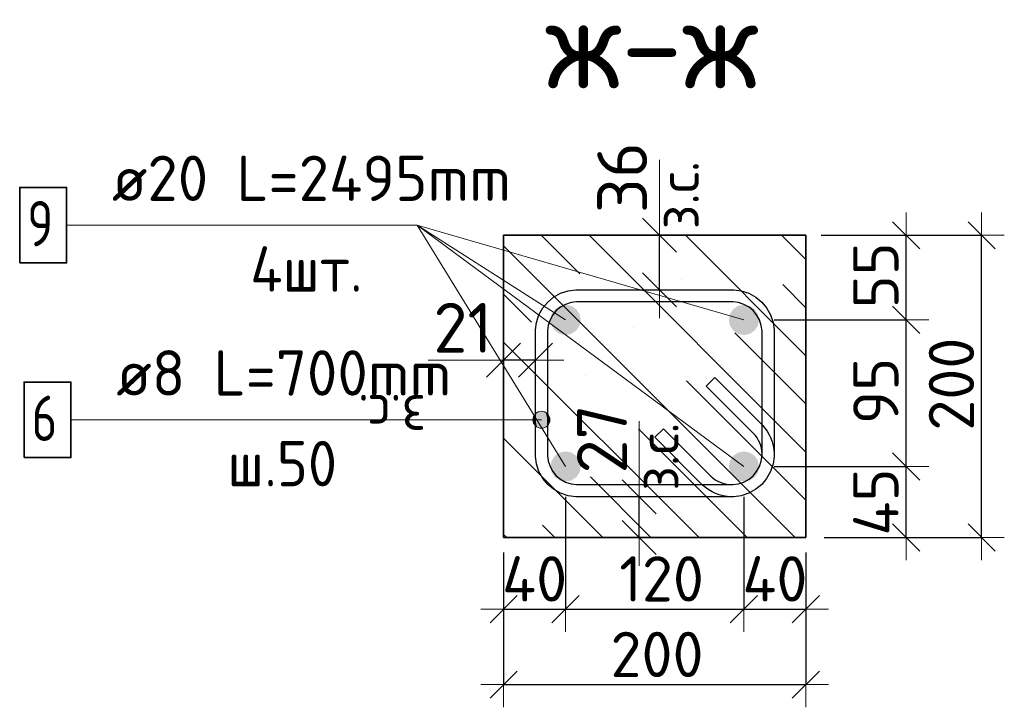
# Model space of a CAD drawing. Header units: metres. Extents: x -38 to 100, y -15 to 21.
# Tile 120 of 246: x 88.629 to 89.281, y -6.746 to -6.291. Entities that reach past the tile are written whole.
import ezdxf

# ---------------------------------------------------------------- set-up
doc = ezdxf.new("R2010")
doc.units = ezdxf.units.M
doc.header["$PDMODE"] = 65
for name, color, linetype, lineweight in [('XR$6$Арм.стержн. Хомут', 240, 'Continuous', 35), ('XR$6$Арм.стержн.горизонт. 1', 180, 'Continuous', 35), ('XR$6$Размерная линия (1)', 7, 'Continuous', 13), ('XR$6$Размерная линия_ общее', 7, 'Continuous', 13)]:
    doc.layers.add(name, color=color, linetype=linetype, lineweight=lineweight)
doc.layers.add('XR$6$Арм.стержн.Доп. Арм верхн.зоны Х', color=7, linetype='Continuous', lineweight=35, true_color=0x8c8cff)
doc.styles.add('ISOCPEUR', font='txt')
doc.dimstyles.new('DIMSTYLE_11', dxfattribs={"dimtxt": 0.033, "dimasz": 0.0375, "dimexe": 0, "dimexo": 0, "dimgap": 0.0165, "dimtad": 2, "dimdec": 0, "dimlfac": 1000, "dimrnd": 1, "dimzin": 12, "dimdsep": 46, "dimtxsty": 'ISOCPEUR', "dimblk1": 'ALL_ML_STRICH', "dimblk2": 'ALL_ML_STRICH', "dimsah": 1, "dimcen": 0, "dimclrd": 7, "dimclre": 256, "dimclrt": 7, "dimadec": 0, "dimazin": 0, "dimtfac": 1, "dimtdec": 0, "dimtix": 1, "dimtmove": 2, "dimatfit": 3, "dimfxl": 0, "dimtvp": 1.2, "dimtzin": 0, "dimlwd": 0, "dimlwe": -3, "dimarcsym": 0})
doc.dimstyles.new('DIMSTYLE_23', dxfattribs={"dimtxt": 0.03, "dimasz": 0.03, "dimexe": 0, "dimexo": 0, "dimgap": 0.015, "dimtad": 2, "dimdec": 0, "dimlfac": 1000, "dimrnd": 5, "dimzin": 12, "dimdsep": 46, "dimtxsty": 'ISOCPEUR', "dimblk1": 'ALL_ML_STRICH', "dimblk2": 'ALL_ML_STRICH', "dimsah": 1, "dimcen": 0, "dimclrd": 7, "dimclre": 256, "dimclrt": 7, "dimadec": 0, "dimazin": 0, "dimtfac": 1, "dimtdec": 0, "dimtix": 1, "dimtmove": 2, "dimatfit": 3, "dimfxl": 0, "dimtvp": 1.2, "dimtzin": 0, "dimlwd": 0, "dimlwe": -3, "dimarcsym": 0})
doc.dimstyles.new('DIMSTYLE_24', dxfattribs={"dimtxt": 0.03, "dimasz": 0.03, "dimexe": 0, "dimexo": 0, "dimgap": 0.015, "dimtad": 2, "dimdec": 0, "dimlfac": 1000, "dimrnd": 5, "dimzin": 12, "dimdsep": 46, "dimtxsty": 'ISOCPEUR', "dimblk1": 'ALL_ML_STRICH', "dimblk2": 'ALL_ML_STRICH', "dimsah": 1, "dimcen": 0, "dimclrd": 7, "dimclre": 256, "dimclrt": 7, "dimadec": 0, "dimazin": 0, "dimtfac": 1, "dimtdec": 0, "dimtix": 1, "dimtmove": 2, "dimatfit": 3, "dimfxl": 0, "dimtzin": 0, "dimlwd": 0, "dimlwe": -3, "dimarcsym": 0})

# ---------------------------------------------------------------- blocks, each defined once
blk = doc.blocks.new('ALL_ML_STRICH')
at = {"color": 0, "linetype": 'ByBlock', "lineweight": -2}
for p, q in [((0, -0.5), (0, 0.5)), ((-0.3, -0.3), (0.3, 0.3)), ((-1, 0), (0.5, 0))]:
    blk.add_line(p, q, dxfattribs=at)
blk = doc.blocks.new('*D785')
at = {"layer": 'DEFPOINTS', "color": 7, "linetype": 'Continuous', "lineweight": 13, "transparency": 33554687}
for p in [(88.97066, -6.51651), (88.97066, -6.53398), (88.94966, -6.55649)]:
    blk.add_point(p, dxfattribs=at)
at = {"layer": 'XR$6$Размерная линия_ общее', "color": 253, "linetype": 'Continuous', "lineweight": -2, "true_color": 0xa0a0a0, "transparency": 33554687}
for p, q in [((88.94966, -6.53649), (88.94966, -6.51651)), ((88.97066, -6.51651), (88.97066, -6.51651))]:
    blk.add_line(p, q, dxfattribs=at)
at = {"layer": 'XR$6$Размерная линия_ общее', "color": 7, "linetype": 'Continuous', "lineweight": -2, "transparency": 33554687}
blk.add_line((88.97066, -6.51651), (88.94966, -6.51651), dxfattribs=at)
at = {"layer": 'XR$6$Размерная линия_ общее', "color": 7, "linetype": 'Continuous', "lineweight": 13, "transparency": 33554687, "xscale": 0.0375, "yscale": 0.0375, "zscale": 0.0375}
for p, rotation in [((88.94966, -6.51651), 180), ((88.97066, -6.51651), 360)]:
    blk.add_blockref('ALL_ML_STRICH', p, dxfattribs=dict(at, rotation=rotation))
at = {"layer": 'XR$6$Размерная линия_ общее', "color": 7, "linetype": 'Continuous', "lineweight": 13, "transparency": 33554687, "insert": (88.92271, -6.49501), "char_height": 0.033, "width": 0.066, "attachment_point": 5, "style": 'ISOCPEUR'}
blk.add_mtext('\\A1;{21}', dxfattribs=at)
at = {"layer": 'XR$6$Размерная линия_ общее', "color": 7, "linetype": 'Continuous', "lineweight": 13, "transparency": 33554687, "insert": (88.89836, -6.56639), "char_height": 0.027, "width": 0.00135, "attachment_point": 1, "rotation": 180, "line_spacing_factor": 0.60241, "style": 'ISOCPEUR'}
blk.add_mtext('з.с.', dxfattribs=at)
blk = doc.blocks.new('*D786')
at = {"layer": 'DEFPOINTS', "color": 7, "linetype": 'Continuous', "lineweight": 13, "transparency": 33554687}
for p in [(89.07935, -6.6068), (89.03936, -6.6338), (89.05217, -6.6338)]:
    blk.add_point(p, dxfattribs=at)
at = {"layer": 'XR$6$Размерная линия_ общее', "color": 253, "linetype": 'Continuous', "lineweight": -2, "true_color": 0xa0a0a0, "transparency": 33554687}
for p, q in [((89.05935, -6.6068), (89.03936, -6.6068)), ((89.03936, -6.6338), (89.03936, -6.6338))]:
    blk.add_line(p, q, dxfattribs=at)
at = {"layer": 'XR$6$Размерная линия_ общее', "color": 7, "linetype": 'Continuous', "lineweight": -2, "transparency": 33554687}
blk.add_line((89.03936, -6.6338), (89.03936, -6.6068), dxfattribs=at)
at = {"layer": 'XR$6$Размерная линия_ общее', "color": 7, "linetype": 'Continuous', "lineweight": 13, "transparency": 33554687, "xscale": 0.0375, "yscale": 0.0375, "zscale": 0.0375}
for p, rotation in [((89.03936, -6.6068), 90), ((89.03936, -6.6338), 270)]:
    blk.add_blockref('ALL_ML_STRICH', p, dxfattribs=dict(at, rotation=rotation))
at = {"layer": 'XR$6$Размерная линия_ общее', "color": 7, "linetype": 'Continuous', "lineweight": 13, "transparency": 33554687, "insert": (89.01472, -6.56863), "char_height": 0.033, "width": 0.066, "attachment_point": 5, "rotation": 90, "style": 'ISOCPEUR'}
blk.add_mtext('\\A1;{27}', dxfattribs=at)
at = {"layer": 'XR$6$Размерная линия_ общее', "color": 7, "linetype": 'Continuous', "lineweight": 13, "transparency": 33554687, "insert": (89.03838, -6.60278), "char_height": 0.027, "width": 0.00135, "attachment_point": 1, "rotation": 90, "line_spacing_factor": 0.60241, "style": 'ISOCPEUR'}
blk.add_mtext('з.с.', dxfattribs=at)
blk = doc.blocks.new('*D787')
at = {"layer": 'DEFPOINTS', "color": 7, "linetype": 'Continuous', "lineweight": 13, "transparency": 33554687}
for p in [(88.99066, -6.5868), (88.94966, -6.6338), (88.94966, -6.68114)]:
    blk.add_point(p, dxfattribs=at)
at = {"layer": 'XR$6$Размерная линия (1)', "color": 9, "linetype": 'Continuous', "lineweight": -2, "true_color": 0xc7c7c7, "transparency": 33554687}
for p, q in [((88.99066, -6.6068), (88.99066, -6.68114)), ((88.94966, -6.6538), (88.94966, -6.68114))]:
    blk.add_line(p, q, dxfattribs=at)
at = {"layer": 'XR$6$Размерная линия (1)', "color": 7, "linetype": 'Continuous', "lineweight": -2, "transparency": 33554687}
blk.add_line((88.94966, -6.68114), (88.99066, -6.68114), dxfattribs=at)
at = {"layer": 'XR$6$Размерная линия (1)', "color": 7, "linetype": 'Continuous', "lineweight": 13, "transparency": 33554687, "xscale": 0.03, "yscale": 0.03, "zscale": 0.03, "rotation": 180}
blk.add_blockref('ALL_ML_STRICH', (88.94966, -6.68114), dxfattribs=at)
at = {"layer": 'XR$6$Размерная линия (1)', "color": 7, "linetype": 'Continuous', "lineweight": 13, "transparency": 33554687, "xscale": 0.03, "yscale": 0.03, "zscale": 0.03}
blk.add_blockref('ALL_ML_STRICH', (88.99066, -6.68114), dxfattribs=at)
at = {"layer": 'XR$6$Размерная линия (1)', "color": 7, "linetype": 'Continuous', "lineweight": 13, "transparency": 33554687, "insert": (88.97016, -6.66114), "char_height": 0.03, "width": 0.06, "attachment_point": 5, "style": 'ISOCPEUR'}
blk.add_mtext('\\A1;{40}', dxfattribs=at)
blk = doc.blocks.new('*D788')
at = {"layer": 'DEFPOINTS', "color": 7, "linetype": 'Continuous', "lineweight": 13, "transparency": 33554687}
for p in [(88.99066, -6.5868), (89.10866, -6.5868), (88.99066, -6.68114)]:
    blk.add_point(p, dxfattribs=at)
at = {"layer": 'XR$6$Размерная линия (1)', "color": 9, "linetype": 'Continuous', "lineweight": -2, "true_color": 0xc7c7c7, "transparency": 33554687}
for p, q in [((88.99066, -6.6068), (88.99066, -6.68114)), ((89.10866, -6.6068), (89.10866, -6.68114))]:
    blk.add_line(p, q, dxfattribs=at)
at = {"layer": 'XR$6$Размерная линия (1)', "color": 7, "linetype": 'Continuous', "lineweight": -2, "transparency": 33554687}
blk.add_line((88.99066, -6.68114), (89.10866, -6.68114), dxfattribs=at)
at = {"layer": 'XR$6$Размерная линия (1)', "color": 7, "linetype": 'Continuous', "lineweight": 13, "transparency": 33554687, "xscale": 0.03, "yscale": 0.03, "zscale": 0.03, "rotation": 180}
blk.add_blockref('ALL_ML_STRICH', (88.99066, -6.68114), dxfattribs=at)
at = {"layer": 'XR$6$Размерная линия (1)', "color": 7, "linetype": 'Continuous', "lineweight": 13, "transparency": 33554687, "xscale": 0.03, "yscale": 0.03, "zscale": 0.03}
blk.add_blockref('ALL_ML_STRICH', (89.10866, -6.68114), dxfattribs=at)
at = {"layer": 'XR$6$Размерная линия (1)', "color": 7, "linetype": 'Continuous', "lineweight": 13, "transparency": 33554687, "insert": (89.05416, -6.66114), "char_height": 0.03, "width": 0.09, "attachment_point": 5, "style": 'ISOCPEUR'}
blk.add_mtext('\\A1;{120}', dxfattribs=at)
blk = doc.blocks.new('*D789')
at = {"layer": 'DEFPOINTS', "color": 7, "linetype": 'Continuous', "lineweight": 13, "transparency": 33554687}
for p in [(89.10866, -6.5868), (89.14966, -6.6338), (89.10866, -6.68114)]:
    blk.add_point(p, dxfattribs=at)
at = {"layer": 'XR$6$Размерная линия (1)', "color": 9, "linetype": 'Continuous', "lineweight": -2, "true_color": 0xc7c7c7, "transparency": 33554687}
for p, q in [((89.10866, -6.6068), (89.10866, -6.68114)), ((89.14966, -6.6538), (89.14966, -6.68114))]:
    blk.add_line(p, q, dxfattribs=at)
at = {"layer": 'XR$6$Размерная линия (1)', "color": 7, "linetype": 'Continuous', "lineweight": -2, "transparency": 33554687}
blk.add_line((89.10866, -6.68114), (89.14966, -6.68114), dxfattribs=at)
at = {"layer": 'XR$6$Размерная линия (1)', "color": 7, "linetype": 'Continuous', "lineweight": 13, "transparency": 33554687, "xscale": 0.03, "yscale": 0.03, "zscale": 0.03, "rotation": 180}
blk.add_blockref('ALL_ML_STRICH', (89.10866, -6.68114), dxfattribs=at)
at = {"layer": 'XR$6$Размерная линия (1)', "color": 7, "linetype": 'Continuous', "lineweight": 13, "transparency": 33554687, "xscale": 0.03, "yscale": 0.03, "zscale": 0.03}
blk.add_blockref('ALL_ML_STRICH', (89.14966, -6.68114), dxfattribs=at)
at = {"layer": 'XR$6$Размерная линия (1)', "color": 7, "linetype": 'Continuous', "lineweight": 13, "transparency": 33554687, "insert": (89.12916, -6.66114), "char_height": 0.03, "width": 0.06, "attachment_point": 5, "style": 'ISOCPEUR'}
blk.add_mtext('\\A1;{40}', dxfattribs=at)
blk = doc.blocks.new('*D790')
at = {"layer": 'DEFPOINTS', "color": 7, "linetype": 'Continuous', "lineweight": 13, "transparency": 33554687}
for p in [(88.94966, -6.6338), (89.14966, -6.6338), (88.94966, -6.73114)]:
    blk.add_point(p, dxfattribs=at)
at = {"layer": 'XR$6$Размерная линия (1)', "color": 9, "linetype": 'Continuous', "lineweight": -2, "true_color": 0xc7c7c7, "transparency": 33554687}
for p, q in [((88.94966, -6.6438), (88.94966, -6.73114)), ((89.14966, -6.6438), (89.14966, -6.73114))]:
    blk.add_line(p, q, dxfattribs=at)
at = {"layer": 'XR$6$Размерная линия (1)', "color": 7, "linetype": 'Continuous', "lineweight": -2, "transparency": 33554687}
blk.add_line((88.94966, -6.73114), (89.14966, -6.73114), dxfattribs=at)
at = {"layer": 'XR$6$Размерная линия (1)', "color": 7, "linetype": 'Continuous', "lineweight": 13, "transparency": 33554687, "xscale": 0.03, "yscale": 0.03, "zscale": 0.03, "rotation": 180}
blk.add_blockref('ALL_ML_STRICH', (88.94966, -6.73114), dxfattribs=at)
at = {"layer": 'XR$6$Размерная линия (1)', "color": 7, "linetype": 'Continuous', "lineweight": 13, "transparency": 33554687, "xscale": 0.03, "yscale": 0.03, "zscale": 0.03}
blk.add_blockref('ALL_ML_STRICH', (89.14966, -6.73114), dxfattribs=at)
at = {"layer": 'XR$6$Размерная линия (1)', "color": 7, "linetype": 'Continuous', "lineweight": 13, "transparency": 33554687, "insert": (89.05116, -6.71114), "char_height": 0.03, "width": 0.09, "attachment_point": 5, "style": 'ISOCPEUR'}
blk.add_mtext('\\A1;{200}', dxfattribs=at)
blk = doc.blocks.new('*D791')
at = {"layer": 'DEFPOINTS', "color": 7, "linetype": 'Continuous', "lineweight": 13, "transparency": 33554687}
for p in [(89.14966, -6.4338), (89.1518, -6.6338), (89.26595, -6.6338)]:
    blk.add_point(p, dxfattribs=at)
at = {"layer": 'XR$6$Размерная линия (1)', "color": 9, "linetype": 'Continuous', "lineweight": -2, "true_color": 0xc7c7c7, "transparency": 33554687}
for p, q in [((89.15966, -6.4338), (89.26595, -6.4338)), ((89.1618, -6.6338), (89.26595, -6.6338))]:
    blk.add_line(p, q, dxfattribs=at)
at = {"layer": 'XR$6$Размерная линия (1)', "color": 7, "linetype": 'Continuous', "lineweight": -2, "transparency": 33554687}
blk.add_line((89.26595, -6.6338), (89.26595, -6.4338), dxfattribs=at)
at = {"layer": 'XR$6$Размерная линия (1)', "color": 7, "linetype": 'Continuous', "lineweight": 13, "transparency": 33554687, "xscale": 0.03, "yscale": 0.03, "zscale": 0.03}
for p, rotation in [((89.26595, -6.4338), 90), ((89.26595, -6.6338), 270)]:
    blk.add_blockref('ALL_ML_STRICH', p, dxfattribs=dict(at, rotation=rotation))
at = {"layer": 'XR$6$Размерная линия (1)', "color": 7, "linetype": 'Continuous', "lineweight": 13, "transparency": 33554687, "insert": (89.24595, -6.5323), "char_height": 0.03, "width": 0.09, "attachment_point": 5, "rotation": 90, "style": 'ISOCPEUR'}
blk.add_mtext('\\A1;{200}', dxfattribs=at)
blk = doc.blocks.new('*D897')
at = {"layer": 'DEFPOINTS', "color": 7, "linetype": 'Continuous', "lineweight": 13, "transparency": 33554687}
for p in [(89.09274, -6.4338), (89.05275, -6.4698), (89.06556, -6.4698)]:
    blk.add_point(p, dxfattribs=at)
at = {"layer": 'XR$6$Размерная линия_ общее', "color": 253, "linetype": 'Continuous', "lineweight": -2, "true_color": 0xa0a0a0, "transparency": 33554687}
for p, q in [((89.07274, -6.4338), (89.05275, -6.4338)), ((89.05275, -6.4698), (89.05275, -6.4698))]:
    blk.add_line(p, q, dxfattribs=at)
at = {"layer": 'XR$6$Размерная линия_ общее', "color": 7, "linetype": 'Continuous', "lineweight": -2, "transparency": 33554687}
blk.add_line((89.05275, -6.4698), (89.05275, -6.4338), dxfattribs=at)
at = {"layer": 'XR$6$Размерная линия_ общее', "color": 7, "linetype": 'Continuous', "lineweight": 13, "transparency": 33554687, "xscale": 0.0375, "yscale": 0.0375, "zscale": 0.0375}
for p, rotation in [((89.05275, -6.4338), 90), ((89.05275, -6.4698), 270)]:
    blk.add_blockref('ALL_ML_STRICH', p, dxfattribs=dict(at, rotation=rotation))
at = {"layer": 'XR$6$Размерная линия_ общее', "color": 7, "linetype": 'Continuous', "lineweight": 13, "transparency": 33554687, "insert": (89.02811, -6.39563), "char_height": 0.033, "width": 0.066, "attachment_point": 5, "rotation": 90, "style": 'ISOCPEUR'}
blk.add_mtext('\\A1;{36}', dxfattribs=at)
at = {"layer": 'XR$6$Размерная линия_ общее', "color": 7, "linetype": 'Continuous', "lineweight": 13, "transparency": 33554687, "insert": (89.05177, -6.42978), "char_height": 0.027, "width": 0.00135, "attachment_point": 1, "rotation": 90, "line_spacing_factor": 0.60241, "style": 'ISOCPEUR'}
blk.add_mtext('з.с.', dxfattribs=at)
blk = doc.blocks.new('*D901')
at = {"layer": 'DEFPOINTS', "color": 7, "linetype": 'Continuous', "lineweight": 13, "transparency": 33554687}
for p in [(89.10866, -6.5868), (89.14966, -6.6338), (89.21595, -6.6338)]:
    blk.add_point(p, dxfattribs=at)
at = {"layer": 'XR$6$Размерная линия (1)', "color": 9, "linetype": 'Continuous', "lineweight": -2, "true_color": 0xc7c7c7, "transparency": 33554687}
for p, q in [((89.12866, -6.5868), (89.21595, -6.5868)), ((89.16966, -6.6338), (89.21595, -6.6338))]:
    blk.add_line(p, q, dxfattribs=at)
at = {"layer": 'XR$6$Размерная линия (1)', "color": 7, "linetype": 'Continuous', "lineweight": -2, "transparency": 33554687}
blk.add_line((89.21595, -6.6338), (89.21595, -6.5868), dxfattribs=at)
at = {"layer": 'XR$6$Размерная линия (1)', "color": 7, "linetype": 'Continuous', "lineweight": 13, "transparency": 33554687, "xscale": 0.03, "yscale": 0.03, "zscale": 0.03}
for p, rotation in [((89.21595, -6.5868), 90), ((89.21595, -6.6338), 270)]:
    blk.add_blockref('ALL_ML_STRICH', p, dxfattribs=dict(at, rotation=rotation))
at = {"layer": 'XR$6$Размерная линия (1)', "color": 7, "linetype": 'Continuous', "lineweight": 13, "transparency": 33554687, "insert": (89.19595, -6.6103), "char_height": 0.03, "width": 0.06, "attachment_point": 5, "rotation": 90, "style": 'ISOCPEUR'}
blk.add_mtext('\\A1;{45}', dxfattribs=at)
blk = doc.blocks.new('*D902')
at = {"layer": 'DEFPOINTS', "color": 7, "linetype": 'Continuous', "lineweight": 13, "transparency": 33554687}
for p in [(89.10866, -6.4898), (89.10866, -6.5868), (89.21595, -6.5868)]:
    blk.add_point(p, dxfattribs=at)
at = {"layer": 'XR$6$Размерная линия (1)', "color": 9, "linetype": 'Continuous', "lineweight": -2, "true_color": 0xc7c7c7, "transparency": 33554687}
for p, q in [((89.12866, -6.4898), (89.21595, -6.4898)), ((89.12866, -6.5868), (89.21595, -6.5868))]:
    blk.add_line(p, q, dxfattribs=at)
at = {"layer": 'XR$6$Размерная линия (1)', "color": 7, "linetype": 'Continuous', "lineweight": -2, "transparency": 33554687}
blk.add_line((89.21595, -6.5868), (89.21595, -6.4898), dxfattribs=at)
at = {"layer": 'XR$6$Размерная линия (1)', "color": 7, "linetype": 'Continuous', "lineweight": 13, "transparency": 33554687, "xscale": 0.03, "yscale": 0.03, "zscale": 0.03}
for p, rotation in [((89.21595, -6.4898), 90), ((89.21595, -6.5868), 270)]:
    blk.add_blockref('ALL_ML_STRICH', p, dxfattribs=dict(at, rotation=rotation))
at = {"layer": 'XR$6$Размерная линия (1)', "color": 7, "linetype": 'Continuous', "lineweight": 13, "transparency": 33554687, "insert": (89.19595, -6.5368), "char_height": 0.03, "width": 0.06, "attachment_point": 5, "rotation": 90, "style": 'ISOCPEUR'}
blk.add_mtext('\\A1;{95}', dxfattribs=at)
blk = doc.blocks.new('*D903')
at = {"layer": 'DEFPOINTS', "color": 7, "linetype": 'Continuous', "lineweight": 13, "transparency": 33554687}
for p in [(89.14966, -6.4338), (89.10866, -6.4898), (89.21595, -6.4898)]:
    blk.add_point(p, dxfattribs=at)
at = {"layer": 'XR$6$Размерная линия (1)', "color": 9, "linetype": 'Continuous', "lineweight": -2, "true_color": 0xc7c7c7, "transparency": 33554687}
for p, q in [((89.16966, -6.4338), (89.21595, -6.4338)), ((89.12866, -6.4898), (89.21595, -6.4898))]:
    blk.add_line(p, q, dxfattribs=at)
at = {"layer": 'XR$6$Размерная линия (1)', "color": 7, "linetype": 'Continuous', "lineweight": -2, "transparency": 33554687}
blk.add_line((89.21595, -6.4898), (89.21595, -6.4338), dxfattribs=at)
at = {"layer": 'XR$6$Размерная линия (1)', "color": 7, "linetype": 'Continuous', "lineweight": 13, "transparency": 33554687, "xscale": 0.03, "yscale": 0.03, "zscale": 0.03}
for p, rotation in [((89.21595, -6.4338), 90), ((89.21595, -6.4898), 270)]:
    blk.add_blockref('ALL_ML_STRICH', p, dxfattribs=dict(at, rotation=rotation))
at = {"layer": 'XR$6$Размерная линия (1)', "color": 7, "linetype": 'Continuous', "lineweight": 13, "transparency": 33554687, "insert": (89.19595, -6.4603), "char_height": 0.03, "width": 0.06, "attachment_point": 5, "rotation": 90, "style": 'ISOCPEUR'}
blk.add_mtext('\\A1;{55}', dxfattribs=at)

msp = doc.modelspace()

# ---------------------------------------------------------------- hatches: boundary and pattern name
at = {"linetype": 'Continuous', "lineweight": 13, "transparency": 33554687}
h = msp.add_hatch(dxfattribs=at)
h.set_pattern_fill('__________540', scale=0.015, style=0, pattern_type=2)
h.set_pattern_definition([(135, (0, 0), (-0.031819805, -0.031819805), [0.4, -0.05, 0, -0.05]), (135, (-0.01591, -0.01591), (-0.031819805, -0.031819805), [0.8, -0.1, 0.1, -0.1])])
h.paths.add_polyline_path([(89.14966, -6.4338), (88.94966, -6.4338), (88.94966, -6.6338), (89.14966, -6.6338)], flags=0)
at = {"layer": 'XR$6$Арм.стержн. Хомут', "linetype": 'Continuous', "lineweight": 13, "transparency": 33554687}
for points in [[(88.96982, -6.55871), (88.96982, -6.55308), (88.96903, -6.55589)], [(88.96982, -6.55308), (88.97184, -6.56073), (88.97184, -6.55106)], [(88.96982, -6.55308), (88.96982, -6.55871), (88.97184, -6.56073)], [(88.97184, -6.55106), (88.97466, -6.56152), (88.97466, -6.55027)], [(88.97184, -6.55106), (88.97184, -6.56073), (88.97466, -6.56152)], [(88.97466, -6.55027), (88.97466, -6.56152), (88.97747, -6.56073)], [(88.97466, -6.55027), (88.97747, -6.56073), (88.97747, -6.55106)], [(88.97747, -6.55106), (88.97747, -6.56073), (88.97949, -6.55871)], [(88.97747, -6.55106), (88.97949, -6.55871), (88.97949, -6.55308)], [(88.97949, -6.55308), (88.97949, -6.55871), (88.98028, -6.55589)]]:
    msp.add_hatch(color=7, dxfattribs=at).paths.add_polyline_path(points)
at = {"layer": 'XR$6$Арм.стержн.Доп. Арм верхн.зоны Х', "linetype": 'Continuous', "lineweight": 50, "transparency": 33554687}
for points in [[(89.00066, -6.4898), (88.9999, -6.48597), (88.99773, -6.48273), (88.99448, -6.48056), (88.99066, -6.4798), (88.98683, -6.48056), (88.98359, -6.48273), (88.98142, -6.48597), (88.98066, -6.4898), (88.98142, -6.49362), (88.98359, -6.49687), (88.98683, -6.49903), (88.99066, -6.4998), (88.99448, -6.49903), (88.99773, -6.49687), (88.9999, -6.49362)], [(89.11866, -6.4898), (89.1179, -6.48597), (89.11573, -6.48273), (89.11248, -6.48056), (89.10866, -6.4798), (89.10483, -6.48056), (89.10159, -6.48273), (89.09942, -6.48597), (89.09866, -6.4898), (89.09942, -6.49362), (89.10159, -6.49687), (89.10483, -6.49903), (89.10866, -6.4998), (89.11248, -6.49903), (89.11573, -6.49687), (89.1179, -6.49362)], [(89.00066, -6.5868), (88.9999, -6.58297), (88.99773, -6.57973), (88.99448, -6.57756), (88.99066, -6.5768), (88.98683, -6.57756), (88.98359, -6.57973), (88.98142, -6.58297), (88.98066, -6.5868), (88.98142, -6.59062), (88.98359, -6.59387), (88.98683, -6.59604), (88.99066, -6.5968), (88.99448, -6.59604), (88.99773, -6.59387), (88.9999, -6.59062)], [(89.11866, -6.5868), (89.1179, -6.58297), (89.11573, -6.57973), (89.11248, -6.57756), (89.10866, -6.5768), (89.10483, -6.57756), (89.10159, -6.57973), (89.09942, -6.58297), (89.09866, -6.5868), (89.09942, -6.59062), (89.10159, -6.59387), (89.10483, -6.59604), (89.10866, -6.5968), (89.11248, -6.59604), (89.11573, -6.59387), (89.1179, -6.59062)]]:
    msp.add_hatch(color=7, dxfattribs=at).paths.add_polyline_path(points)

# ---------------------------------------------------------------- linework, layer by layer
at = {"color": 7, "linetype": 'Continuous', "lineweight": 13, "transparency": 33554687}
for p, q in [((89.05275, -6.4338), (89.05275, -6.3838)), ((88.94966, -6.51651), (88.89966, -6.51651)), ((89.03936, -6.6068), (89.03936, -6.5568))]:
    msp.add_line(p, q, dxfattribs=at)
at = {"color": 7, "linetype": 'Continuous', "lineweight": 35, "transparency": 33554687}
for p, q in [((88.94966, -6.4338), (88.94966, -6.6338)), ((89.14966, -6.4338), (88.94966, -6.4338)), ((89.14966, -6.6338), (89.14966, -6.4338)), ((88.94966, -6.6338), (89.14966, -6.6338))]:
    msp.add_line(p, q, dxfattribs=at)
at = {"layer": 'XR$6$Арм.стержн. Хомут', "color": 7, "linetype": 'Continuous', "lineweight": 13, "transparency": 33554687}
for p, q in [((88.97466, -6.55027), (88.97466, -6.55027)), ((88.66336, -6.55589), (88.86536, -6.55589)), ((88.86536, -6.55589), (88.97466, -6.55589)), ((88.96903, -6.55589), (88.96903, -6.55589)), ((88.98028, -6.55589), (88.98028, -6.55589)), ((88.97466, -6.56152), (88.97466, -6.56152))]:
    msp.add_line(p, q, dxfattribs=at)
at = {"layer": 'XR$6$Арм.стержн. Хомут', "color": 40, "linetype": 'Continuous', "lineweight": 25, "transparency": 33554687}
msp.add_lwpolyline([(89.0554, -6.56183), (89.08679, -6.59321), (89.08821, -6.59444), (89.08973, -6.59554), (89.09134, -6.59649), (89.093, -6.59727), (89.09473, -6.59789), (89.09654, -6.59836), (89.09839, -6.59866), (89.10027, -6.5988), (89.10143, -6.5988), (89.10504, -6.59829), (89.1087, -6.59709), (89.11206, -6.59521), (89.11479, -6.59293), (89.11707, -6.5902), (89.11895, -6.58684), (89.12015, -6.58318), (89.12066, -6.57957), (89.12066, -6.49703), (89.12015, -6.49341), (89.11895, -6.48975), (89.11707, -6.48639), (89.11479, -6.48367), (89.11206, -6.48139), (89.1087, -6.47951), (89.10504, -6.4783), (89.10143, -6.4778), (88.99789, -6.4778), (88.99427, -6.4783), (88.99061, -6.47951), (88.98726, -6.48139), (88.98453, -6.48367), (88.98225, -6.48639), (88.98037, -6.48975), (88.97916, -6.49341), (88.97866, -6.49703), (88.97866, -6.57957), (88.97916, -6.58318), (88.98037, -6.58684), (88.98225, -6.5902), (88.98453, -6.59293), (88.98726, -6.59521), (88.99061, -6.59709), (88.99427, -6.59829), (88.99789, -6.5988), (89.10143, -6.5988), (89.10504, -6.59829), (89.1087, -6.59709), (89.11206, -6.59521), (89.11479, -6.59293), (89.11707, -6.5902), (89.11895, -6.58684), (89.12015, -6.58318), (89.12066, -6.57957), (89.12066, -6.57841), (89.12052, -6.57653), (89.12022, -6.57468), (89.11975, -6.57287), (89.11913, -6.57114), (89.11835, -6.56948), (89.1174, -6.56787), (89.1163, -6.56635), (89.11507, -6.56492), (89.08369, -6.53354), (89.08934, -6.52788), (89.12093, -6.55947), (89.12258, -6.56137), (89.12411, -6.56349), (89.12544, -6.56575), (89.12653, -6.56808), (89.1274, -6.5705), (89.12806, -6.57303), (89.12848, -6.57561), (89.12866, -6.57813), (89.12866, -6.58012), (89.12798, -6.585), (89.1263, -6.59008), (89.12368, -6.59476), (89.12047, -6.59861), (89.11662, -6.60182), (89.11194, -6.60444), (89.10686, -6.60612), (89.10198, -6.6068), (88.99733, -6.6068), (88.99245, -6.60612), (88.98737, -6.60444), (88.9827, -6.60182), (88.97885, -6.59861), (88.97563, -6.59476), (88.97301, -6.59008), (88.97134, -6.585), (88.97066, -6.58012), (88.97066, -6.49647), (88.97134, -6.49159), (88.97301, -6.48651), (88.97563, -6.48184), (88.97885, -6.47799), (88.9827, -6.47477), (88.98737, -6.47215), (88.99245, -6.47048), (88.99733, -6.4698), (89.10198, -6.4698), (89.10686, -6.47048), (89.11194, -6.47215), (89.11662, -6.47477), (89.12047, -6.47799), (89.12368, -6.48184), (89.1263, -6.48651), (89.12798, -6.49159), (89.12866, -6.49647), (89.12866, -6.58012), (89.12798, -6.585), (89.1263, -6.59008), (89.12368, -6.59476), (89.12047, -6.59861), (89.11662, -6.60182), (89.11194, -6.60444), (89.10686, -6.60612), (89.10198, -6.6068), (89.09999, -6.6068), (89.09747, -6.60662), (89.09489, -6.6062), (89.09236, -6.60554), (89.08994, -6.60467), (89.08761, -6.60358), (89.08535, -6.60225), (89.08324, -6.60072), (89.08133, -6.59906), (89.04974, -6.56748), (89.0554, -6.56183)], dxfattribs=at)
msp.add_lwpolyline([(89.0554, -6.56183), (89.08679, -6.59321), (89.08821, -6.59444), (89.08973, -6.59554), (89.09134, -6.59649), (89.093, -6.59727), (89.09473, -6.59789), (89.09654, -6.59836), (89.09839, -6.59866), (89.10027, -6.5988), (89.10143, -6.5988), (89.10504, -6.59829), (89.1087, -6.59709), (89.11206, -6.59521), (89.11479, -6.59293), (89.11707, -6.5902), (89.11895, -6.58684), (89.12015, -6.58318), (89.12066, -6.57957), (89.12066, -6.49703), (89.12015, -6.49341), (89.11895, -6.48975), (89.11707, -6.48639), (89.11479, -6.48367), (89.11206, -6.48139), (89.1087, -6.47951), (89.10504, -6.4783), (89.10143, -6.4778), (88.99789, -6.4778), (88.99427, -6.4783), (88.99061, -6.47951), (88.98726, -6.48139), (88.98453, -6.48367), (88.98225, -6.48639), (88.98037, -6.48975), (88.97916, -6.49341), (88.97866, -6.49703), (88.97866, -6.57957), (88.97916, -6.58318), (88.98037, -6.58684), (88.98225, -6.5902), (88.98453, -6.59293), (88.98726, -6.59521), (88.99061, -6.59709), (88.99427, -6.59829), (88.99789, -6.5988), (89.10143, -6.5988), (89.10504, -6.59829), (89.1087, -6.59709), (89.11206, -6.59521), (89.11479, -6.59293), (89.11707, -6.5902), (89.11895, -6.58684), (89.12015, -6.58318), (89.12066, -6.57957), (89.12066, -6.57841), (89.12052, -6.57653), (89.12022, -6.57468), (89.11975, -6.57287), (89.11913, -6.57114), (89.11835, -6.56948), (89.1174, -6.56787), (89.1163, -6.56635), (89.11507, -6.56492), (89.08369, -6.53354), (89.08934, -6.52788), (89.12093, -6.55947), (89.12258, -6.56137), (89.12411, -6.56349), (89.12544, -6.56575), (89.12653, -6.56808), (89.1274, -6.5705), (89.12806, -6.57303), (89.12848, -6.57561), (89.12866, -6.57813), (89.12866, -6.58012), (89.12798, -6.585), (89.1263, -6.59008), (89.12368, -6.59476), (89.12047, -6.59861), (89.11662, -6.60182), (89.11194, -6.60444), (89.10686, -6.60612), (89.10198, -6.6068), (88.99733, -6.6068), (88.99245, -6.60612), (88.98737, -6.60444), (88.9827, -6.60182), (88.97885, -6.59861), (88.97563, -6.59476), (88.97301, -6.59008), (88.97134, -6.585), (88.97066, -6.58012), (88.97066, -6.49647), (88.97134, -6.49159), (88.97301, -6.48651), (88.97563, -6.48184), (88.97885, -6.47799), (88.9827, -6.47477), (88.98737, -6.47215), (88.99245, -6.47048), (88.99733, -6.4698), (89.10198, -6.4698), (89.10686, -6.47048), (89.11194, -6.47215), (89.11662, -6.47477), (89.12047, -6.47799), (89.12368, -6.48184), (89.1263, -6.48651), (89.12798, -6.49159), (89.12866, -6.49647), (89.12866, -6.58012), (89.12798, -6.585), (89.1263, -6.59008), (89.12368, -6.59476), (89.12047, -6.59861), (89.11662, -6.60182), (89.11194, -6.60444), (89.10686, -6.60612), (89.10198, -6.6068), (89.09999, -6.6068), (89.09747, -6.60662), (89.09489, -6.6062), (89.09236, -6.60554), (89.08994, -6.60467), (89.08761, -6.60358), (89.08535, -6.60225), (89.08324, -6.60072), (89.08133, -6.59906), (89.04974, -6.56748), (89.0554, -6.56183)], dxfattribs=at)
msp.add_lwpolyline([(89.0554, -6.56183), (89.08679, -6.59321), (89.08821, -6.59444), (89.08973, -6.59554), (89.09134, -6.59649), (89.093, -6.59727), (89.09473, -6.59789), (89.09654, -6.59836), (89.09839, -6.59866), (89.10027, -6.5988), (89.10143, -6.5988), (89.10504, -6.59829), (89.1087, -6.59709), (89.11206, -6.59521), (89.11479, -6.59293), (89.11707, -6.5902), (89.11895, -6.58684), (89.12015, -6.58318), (89.12066, -6.57957), (89.12066, -6.49703), (89.12015, -6.49341), (89.11895, -6.48975), (89.11707, -6.48639), (89.11479, -6.48367), (89.11206, -6.48139), (89.1087, -6.47951), (89.10504, -6.4783), (89.10143, -6.4778), (88.99789, -6.4778), (88.99427, -6.4783), (88.99061, -6.47951), (88.98726, -6.48139), (88.98453, -6.48367), (88.98225, -6.48639), (88.98037, -6.48975), (88.97916, -6.49341), (88.97866, -6.49703), (88.97866, -6.57957), (88.97916, -6.58318), (88.98037, -6.58684), (88.98225, -6.5902), (88.98453, -6.59293), (88.98726, -6.59521), (88.99061, -6.59709), (88.99427, -6.59829), (88.99789, -6.5988), (89.10143, -6.5988), (89.10504, -6.59829), (89.1087, -6.59709), (89.11206, -6.59521), (89.11479, -6.59293), (89.11707, -6.5902), (89.11895, -6.58684), (89.12015, -6.58318), (89.12066, -6.57957), (89.12066, -6.57841), (89.12052, -6.57653), (89.12022, -6.57468), (89.11975, -6.57287), (89.11913, -6.57114), (89.11835, -6.56948), (89.1174, -6.56787), (89.1163, -6.56635), (89.11507, -6.56492), (89.08369, -6.53354), (89.08934, -6.52788), (89.12093, -6.55947), (89.12258, -6.56137), (89.12411, -6.56349), (89.12544, -6.56575), (89.12653, -6.56808), (89.1274, -6.5705), (89.12806, -6.57303), (89.12848, -6.57561), (89.12866, -6.57813), (89.12866, -6.58012), (89.12798, -6.585), (89.1263, -6.59008), (89.12368, -6.59476), (89.12047, -6.59861), (89.11662, -6.60182), (89.11194, -6.60444), (89.10686, -6.60612), (89.10198, -6.6068), (88.99733, -6.6068), (88.99245, -6.60612), (88.98737, -6.60444), (88.9827, -6.60182), (88.97885, -6.59861), (88.97563, -6.59476), (88.97301, -6.59008), (88.97134, -6.585), (88.97066, -6.58012), (88.97066, -6.49647), (88.97134, -6.49159), (88.97301, -6.48651), (88.97563, -6.48184), (88.97885, -6.47799), (88.9827, -6.47477), (88.98737, -6.47215), (88.99245, -6.47048), (88.99733, -6.4698), (89.10198, -6.4698), (89.10686, -6.47048), (89.11194, -6.47215), (89.11662, -6.47477), (89.12047, -6.47799), (89.12368, -6.48184), (89.1263, -6.48651), (89.12798, -6.49159), (89.12866, -6.49647), (89.12866, -6.58012), (89.12798, -6.585), (89.1263, -6.59008), (89.12368, -6.59476), (89.12047, -6.59861), (89.11662, -6.60182), (89.11194, -6.60444), (89.10686, -6.60612), (89.10198, -6.6068), (89.09999, -6.6068), (89.09747, -6.60662), (89.09489, -6.6062), (89.09236, -6.60554), (89.08994, -6.60467), (89.08761, -6.60358), (89.08535, -6.60225), (89.08324, -6.60072), (89.08133, -6.59906), (89.04974, -6.56748), (89.0554, -6.56183)], dxfattribs=at)
msp.add_lwpolyline([(89.0554, -6.56183), (89.08679, -6.59321), (89.08821, -6.59444), (89.08973, -6.59554), (89.09134, -6.59649), (89.093, -6.59727), (89.09473, -6.59789), (89.09654, -6.59836), (89.09839, -6.59866), (89.10027, -6.5988), (89.10143, -6.5988), (89.10504, -6.59829), (89.1087, -6.59709), (89.11206, -6.59521), (89.11479, -6.59293), (89.11707, -6.5902), (89.11895, -6.58684), (89.12015, -6.58318), (89.12066, -6.57957), (89.12066, -6.49703), (89.12015, -6.49341), (89.11895, -6.48975), (89.11707, -6.48639), (89.11479, -6.48367), (89.11206, -6.48139), (89.1087, -6.47951), (89.10504, -6.4783), (89.10143, -6.4778), (88.99789, -6.4778), (88.99427, -6.4783), (88.99061, -6.47951), (88.98726, -6.48139), (88.98453, -6.48367), (88.98225, -6.48639), (88.98037, -6.48975), (88.97916, -6.49341), (88.97866, -6.49703), (88.97866, -6.57957), (88.97916, -6.58318), (88.98037, -6.58684), (88.98225, -6.5902), (88.98453, -6.59293), (88.98726, -6.59521), (88.99061, -6.59709), (88.99427, -6.59829), (88.99789, -6.5988), (89.10143, -6.5988), (89.10504, -6.59829), (89.1087, -6.59709), (89.11206, -6.59521), (89.11479, -6.59293), (89.11707, -6.5902), (89.11895, -6.58684), (89.12015, -6.58318), (89.12066, -6.57957), (89.12066, -6.57841), (89.12052, -6.57653), (89.12022, -6.57468), (89.11975, -6.57287), (89.11913, -6.57114), (89.11835, -6.56948), (89.1174, -6.56787), (89.1163, -6.56635), (89.11507, -6.56492), (89.08369, -6.53354), (89.08934, -6.52788), (89.12093, -6.55947), (89.12258, -6.56137), (89.12411, -6.56349), (89.12544, -6.56575), (89.12653, -6.56808), (89.1274, -6.5705), (89.12806, -6.57303), (89.12848, -6.57561), (89.12866, -6.57813), (89.12866, -6.58012), (89.12798, -6.585), (89.1263, -6.59008), (89.12368, -6.59476), (89.12047, -6.59861), (89.11662, -6.60182), (89.11194, -6.60444), (89.10686, -6.60612), (89.10198, -6.6068), (88.99733, -6.6068), (88.99245, -6.60612), (88.98737, -6.60444), (88.9827, -6.60182), (88.97885, -6.59861), (88.97563, -6.59476), (88.97301, -6.59008), (88.97134, -6.585), (88.97066, -6.58012), (88.97066, -6.49647), (88.97134, -6.49159), (88.97301, -6.48651), (88.97563, -6.48184), (88.97885, -6.47799), (88.9827, -6.47477), (88.98737, -6.47215), (88.99245, -6.47048), (88.99733, -6.4698), (89.10198, -6.4698), (89.10686, -6.47048), (89.11194, -6.47215), (89.11662, -6.47477), (89.12047, -6.47799), (89.12368, -6.48184), (89.1263, -6.48651), (89.12798, -6.49159), (89.12866, -6.49647), (89.12866, -6.58012), (89.12798, -6.585), (89.1263, -6.59008), (89.12368, -6.59476), (89.12047, -6.59861), (89.11662, -6.60182), (89.11194, -6.60444), (89.10686, -6.60612), (89.10198, -6.6068), (89.09999, -6.6068), (89.09747, -6.60662), (89.09489, -6.6062), (89.09236, -6.60554), (89.08994, -6.60467), (89.08761, -6.60358), (89.08535, -6.60225), (89.08324, -6.60072), (89.08133, -6.59906), (89.04974, -6.56748), (89.0554, -6.56183)], dxfattribs=at)
at = {"layer": 'XR$6$Арм.стержн. Хомут', "color": 7, "linetype": 'Continuous', "lineweight": 35, "transparency": 33554687}
msp.add_lwpolyline([(88.63236, -6.58089), (88.66336, -6.58089), (88.66336, -6.53089), (88.63236, -6.53089), (88.63236, -6.58089)], dxfattribs=at)
at = {"layer": 'XR$6$Арм.стержн. Хомут', "color": 7, "linetype": 'Continuous', "lineweight": 13, "transparency": 33554687}
msp.add_circle((88.97466, -6.55589), 0.00563, dxfattribs=at)
at = {"layer": 'XR$6$Арм.стержн.горизонт. 1', "color": 7, "linetype": 'Continuous', "lineweight": 13, "transparency": 33554687}
for p, q in [((88.66044, -6.42708), (88.89244, -6.42708)), ((88.89244, -6.42708), (88.99066, -6.5868)), ((88.89244, -6.42708), (88.99066, -6.4898)), ((88.89244, -6.42708), (89.10866, -6.5868)), ((88.89244, -6.42708), (89.10866, -6.4898))]:
    msp.add_line(p, q, dxfattribs=at)
at = {"layer": 'XR$6$Арм.стержн.горизонт. 1', "color": 7, "linetype": 'Continuous', "lineweight": 35, "transparency": 33554687}
msp.add_lwpolyline([(88.62944, -6.45208), (88.66044, -6.45208), (88.66044, -6.40208), (88.62944, -6.40208), (88.62944, -6.45208)], dxfattribs=at)

# ---------------------------------------------------------------- texts
at = {"color": 7, "linetype": 'Continuous', "lineweight": 13, "transparency": 33554687, "insert": (89.04773, -6.30673), "char_height": 0.06, "width": 0.1777778, "attachment_point": 5, "style": 'ISOCPEUR'}
msp.add_mtext('\\A1;{\\fISOCPEUR|i0|b0;\\H0.060000;\\W1.000000;\\C7;ж-ж}\\P', dxfattribs=at)
at = {"layer": 'XR$6$Арм.стержн. Хомут', "color": 7, "linetype": 'Continuous', "lineweight": 25, "transparency": 33554687, "char_height": 0.03, "attachment_point": 7, "style": 'ISOCPEUR'}
for s, insert, width in [('\\W0.98;ø8 L=700mm ', (88.69336, -6.53989), 0.2575264), ('\\W0.78;6', (88.63736, -6.56989), 0.0326407), ('\\W0.94;ш.50 ', (88.76686, -6.59989), 0.1100666)]:
    msp.add_mtext(s, dxfattribs=dict(at, insert=insert, width=width))
at = {"layer": 'XR$6$Арм.стержн.горизонт. 1', "color": 7, "linetype": 'Continuous', "lineweight": 25, "transparency": 33554687, "char_height": 0.03, "attachment_point": 7, "style": 'ISOCPEUR'}
for s, insert, width in [('\\W0.98;ø20 L=2495mm ', (88.69044, -6.41108), 0.3025535), ('\\W0.78;9', (88.63444, -6.44108), 0.0326407), ('\\W0.95;4шт. ', (88.78194, -6.47108), 0.1191575)]:
    msp.add_mtext(s, dxfattribs=dict(at, insert=insert, width=width))

# ---------------------------------------------------------------- dimensions: what is measured, and where the dimension line sits
at = {"layer": 'XR$6$Размерная линия (1)', "color": 7, "linetype": 'Continuous', "lineweight": 13, "transparency": 33554687}
for base, p1, p2, dimstyle, picture, middle in [((89.21595, -6.4338), (89.12866, -6.4898), (89.16966, -6.4338), 'DIMSTYLE_23', '*D903', (89.19595, -6.4603)), ((89.26595, -6.4338), (89.1618, -6.6338), (89.15966, -6.4338), 'DIMSTYLE_24', '*D791', (89.24595, -6.5323)), ((89.21595, -6.4898), (89.12866, -6.5868), (89.12866, -6.4898), 'DIMSTYLE_24', '*D902', (89.19595, -6.5368)), ((89.21595, -6.5868), (89.16966, -6.6338), (89.12866, -6.5868), 'DIMSTYLE_23', '*D901', (89.19595, -6.6103))]:
    dim = msp.add_linear_dim(base=base, p1=p1, p2=p2, angle=90, dimstyle=dimstyle, override={"dimpost": '<>', "dimclrd": 7, "dimclre": 9, "dimclrt": 7, "dimlwd": 0, "dimlwe": 65533}, dxfattribs=at)
    dim.commit()
    dim.dimension.update_dxf_attribs({"geometry": picture, "text_midpoint": middle, "dimtype": 160})
for base, p1, p2, dimstyle, picture, middle in [((88.99066, -6.68114), (88.94966, -6.6538), (88.99066, -6.6068), 'DIMSTYLE_23', '*D787', (88.97016, -6.66114)), ((89.10866, -6.68114), (88.99066, -6.6068), (89.10866, -6.6068), 'DIMSTYLE_24', '*D788', (89.05416, -6.66114)), ((89.14966, -6.68114), (89.10866, -6.6068), (89.14966, -6.6538), 'DIMSTYLE_23', '*D789', (89.12916, -6.66114)), ((89.14966, -6.73114), (88.94966, -6.6438), (89.14966, -6.6438), 'DIMSTYLE_24', '*D790', (89.05116, -6.71114))]:
    dim = msp.add_linear_dim(base=base, p1=p1, p2=p2, dimstyle=dimstyle, override={"dimpost": '<>', "dimclrd": 7, "dimclre": 9, "dimclrt": 7, "dimlwd": 0, "dimlwe": 65533}, dxfattribs=at)
    dim.commit()
    dim.dimension.update_dxf_attribs({"geometry": picture, "text_midpoint": middle, "dimtype": 160})
at = {"layer": 'XR$6$Размерная линия_ общее', "color": 7, "linetype": 'Continuous', "lineweight": 13, "transparency": 33554687}
for base, p1, p2, angle, picture, middle in [((89.05275, -6.4338), (89.05275, -6.4698), (89.07274, -6.4338), 90, '*D897', (89.02811, -6.39563)), ((88.94966, -6.51651), (88.97066, -6.51651), (88.94966, -6.53649), 180, '*D785', (88.92271, -6.49501)), ((89.03936, -6.6068), (89.03936, -6.6338), (89.05935, -6.6068), 90, '*D786', (89.01472, -6.56863))]:
    dim = msp.add_linear_dim(base=base, p1=p1, p2=p2, angle=angle, text='<>\\Xз.с.', dimstyle='DIMSTYLE_11', override={"dimpost": '<>', "dimclrd": 7, "dimclre": 253, "dimclrt": 7, "dimlwd": 0, "dimlwe": 65533}, dxfattribs=at)
    dim.commit()
    dim.dimension.update_dxf_attribs({"geometry": picture, "text_midpoint": middle, "dimtype": 160})

doc.saveas('drawing.dxf')
